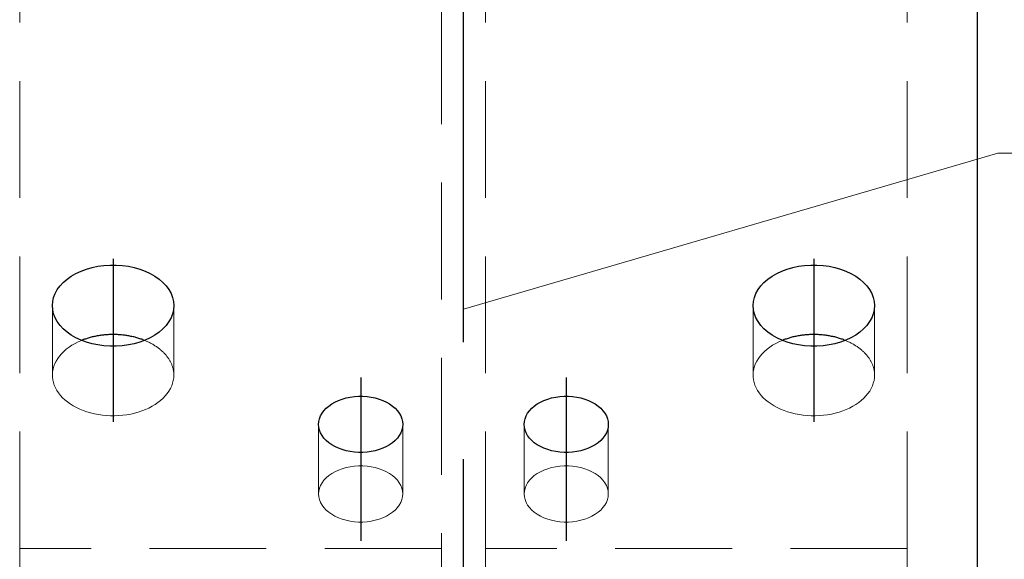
# Model space of a CAD drawing. Header units: millimetres. Extents: x 3515 to 4529, y 13642 to 14292.
# Tile 21 of 96: x 3866 to 3887, y 13948 to 13960. Entities that reach past the tile are written whole.
import ezdxf

# ---------------------------------------------------------------- set-up
doc = ezdxf.new("R2010")
doc.units = ezdxf.units.MM
doc.header["$LTSCALE"] = 10
doc.linetypes.add('HIDDEN', pattern=[0.375, 0.25, -0.125])
doc.linetypes.add('MITTE', pattern=[2, 1.25, -0.25, 0.25, -0.25])
doc.layers.get('Defpoints').update_dxf_attribs({"color": 1})
for name, color, linetype, lineweight in [('PS_DIM', 4, 'Continuous', 13), ('PS_Hidden', 2, 'HIDDEN', 9), ('PS_Pos', 1, 'Continuous', 15), ('PS_SOLID', 7, 'Continuous', 30)]:
    doc.layers.add(name, color=color, linetype=linetype, lineweight=lineweight)
doc.layers.add('PS_MID', color=5, linetype='MITTE')
doc.layers.add('PS_SHAPE', color=3, linetype='Continuous')
doc.styles.add('simplex', font='simplex.shx', dxfattribs={"width": 0.75})
doc.dimstyles.new('1_10_GŁ_DS1-LS10', dxfattribs={"dimtxt": 2, "dimasz": 2, "dimexe": 2, "dimexo": 5, "dimgap": 1, "dimtad": 1, "dimjust": 4, "dimdec": 0, "dimlfac": 10, "dimtxsty": 'simplex', "dimblk1": 'NONE', "dimsah": 1, "dimcen": 2, "dimclrd": 256, "dimclre": 256, "dimclrt": 3, "dimadec": 1, "dimazin": 0, "dimtfac": 1, "dimtdec": 0, "dimtmove": 2, "dimatfit": 3, "dimfxl": 1, "dimarcsym": 0})

# ---------------------------------------------------------------- blocks, each defined once
blk = doc.blocks.new('*D92')
at = {"layer": 'Defpoints', "color": 0, "transparency": 16777216}
for p in [(3869.316, 13988.67), (3905.155, 13988.67), (3885.06, 13714.81)]:
    blk.add_point(p, dxfattribs=at)
at = {"layer": 'PS_DIM', "lineweight": -2, "transparency": 16777216}
for p, q in [((3874.316, 13988.67), (3907.155, 13988.67)), ((3905.155, 13714.81), (3905.155, 13986.67)), ((3890.06, 13714.81), (3907.155, 13714.81))]:
    blk.add_line(p, q, dxfattribs=at)
at = {"layer": 'PS_DIM', "transparency": 16777216}
blk.add_solid([(3904.821, 13986.67), (3905.488, 13986.67), (3905.155, 13988.67)], dxfattribs=at)
at = {"layer": 'PS_DIM', "color": 3, "transparency": 16777216, "insert": (3901.492, 13990.69), "char_height": 2, "attachment_point": 5, "rotation": 0.0573, "style": 'simplex'}
blk.add_mtext('4420', dxfattribs=at)
blk = doc.blocks.new('_None')
blk = doc.blocks.new('*X330')
at = {"layer": 'PS_Hidden', "color": 2, "linetype": 'HIDDEN'}
for p, q in [((3866.06, 13948.71), (3866.06, 13986.538)), ((3875.09, 13986.538), (3875.09, 13948.71)), ((3876.03, 13948.71), (3876.03, 13986.538)), ((3885.06, 13948.71), (3885.06, 13986.538)), ((3866.76, 13952.419), (3866.76, 13953.906)), ((3869.36, 13952.419), (3869.36, 13953.906)), ((3881.76, 13952.419), (3881.76, 13953.906)), ((3884.36, 13952.419), (3884.36, 13953.906)), ((3867.388, 13953.162), (3867.314, 13953.13)), ((3868.751, 13953.155), (3868.733, 13953.162)), ((3868.733, 13953.162), (3868.733, 13953.162)), ((3882.388, 13953.162), (3882.314, 13953.13)), ((3883.751, 13953.155), (3883.733, 13953.162)), ((3883.733, 13953.162), (3883.733, 13953.162)), ((3867.058, 13952.972), (3867.005, 13952.926)), ((3867.116, 13953.016), (3867.058, 13952.972)), ((3867.178, 13953.057), (3867.116, 13953.016)), ((3867.245, 13953.095), (3867.178, 13953.057)), ((3867.314, 13953.13), (3867.245, 13953.095)), ((3868.77, 13953.147), (3868.751, 13953.155)), ((3868.787, 13953.139), (3868.77, 13953.147)), ((3868.805, 13953.131), (3868.787, 13953.139)), ((3868.823, 13953.122), (3868.805, 13953.131)), ((3868.84, 13953.114), (3868.823, 13953.122)), ((3868.857, 13953.105), (3868.84, 13953.114)), ((3868.874, 13953.096), (3868.857, 13953.105)), ((3868.891, 13953.087), (3868.874, 13953.096)), ((3868.907, 13953.078), (3868.891, 13953.087)), ((3868.923, 13953.068), (3868.907, 13953.078)), ((3868.939, 13953.059), (3868.923, 13953.068)), ((3868.955, 13953.049), (3868.939, 13953.059)), ((3868.971, 13953.039), (3868.955, 13953.049)), ((3868.986, 13953.029), (3868.971, 13953.039)), ((3869.001, 13953.018), (3868.986, 13953.029)), ((3869.016, 13953.008), (3869.001, 13953.018)), ((3869.03, 13952.997), (3869.016, 13953.008)), ((3869.044, 13952.986), (3869.03, 13952.997)), ((3869.058, 13952.975), (3869.044, 13952.986)), ((3869.072, 13952.964), (3869.058, 13952.975)), ((3869.085, 13952.953), (3869.072, 13952.964)), ((3869.098, 13952.942), (3869.085, 13952.953)), ((3882.058, 13952.972), (3882.005, 13952.926)), ((3882.116, 13953.016), (3882.058, 13952.972)), ((3882.178, 13953.057), (3882.116, 13953.016)), ((3882.245, 13953.095), (3882.178, 13953.057)), ((3882.314, 13953.13), (3882.245, 13953.095)), ((3883.77, 13953.147), (3883.751, 13953.155)), ((3883.787, 13953.139), (3883.77, 13953.147)), ((3883.805, 13953.131), (3883.787, 13953.139)), ((3883.823, 13953.122), (3883.805, 13953.131)), ((3883.84, 13953.114), (3883.823, 13953.122)), ((3883.857, 13953.105), (3883.84, 13953.114)), ((3883.874, 13953.096), (3883.857, 13953.105)), ((3883.891, 13953.087), (3883.874, 13953.096)), ((3883.907, 13953.078), (3883.891, 13953.087)), ((3883.923, 13953.068), (3883.907, 13953.078)), ((3883.939, 13953.059), (3883.923, 13953.068)), ((3883.955, 13953.049), (3883.939, 13953.059)), ((3883.971, 13953.039), (3883.955, 13953.049)), ((3883.986, 13953.029), (3883.971, 13953.039)), ((3884.001, 13953.018), (3883.986, 13953.029)), ((3884.016, 13953.008), (3884.001, 13953.018)), ((3884.03, 13952.997), (3884.016, 13953.008)), ((3884.044, 13952.986), (3884.03, 13952.997)), ((3884.058, 13952.975), (3884.044, 13952.986)), ((3884.072, 13952.964), (3884.058, 13952.975)), ((3884.085, 13952.953), (3884.072, 13952.964)), ((3884.098, 13952.942), (3884.085, 13952.953)), ((3866.874, 13952.774), (3866.841, 13952.72)), ((3866.913, 13952.827), (3866.874, 13952.774)), ((3866.956, 13952.877), (3866.913, 13952.827)), ((3867.005, 13952.926), (3866.956, 13952.877)), ((3869.111, 13952.93), (3869.098, 13952.942)), ((3869.124, 13952.918), (3869.111, 13952.93)), ((3869.136, 13952.907), (3869.124, 13952.918)), ((3869.148, 13952.895), (3869.136, 13952.907)), ((3869.16, 13952.882), (3869.148, 13952.895)), ((3869.171, 13952.87), (3869.16, 13952.882)), ((3869.182, 13952.858), (3869.171, 13952.87)), ((3869.193, 13952.845), (3869.182, 13952.858)), ((3869.203, 13952.833), (3869.193, 13952.845)), ((3869.213, 13952.82), (3869.203, 13952.833)), ((3869.223, 13952.807), (3869.213, 13952.82)), ((3869.232, 13952.794), (3869.223, 13952.807)), ((3869.242, 13952.781), (3869.232, 13952.794)), ((3869.25, 13952.768), (3869.242, 13952.781)), ((3869.259, 13952.755), (3869.25, 13952.768)), ((3869.267, 13952.742), (3869.259, 13952.755)), ((3869.275, 13952.728), (3869.267, 13952.742)), ((3881.874, 13952.774), (3881.841, 13952.72)), ((3881.913, 13952.827), (3881.874, 13952.774)), ((3881.956, 13952.877), (3881.913, 13952.827)), ((3882.005, 13952.926), (3881.956, 13952.877)), ((3884.111, 13952.93), (3884.098, 13952.942)), ((3884.124, 13952.918), (3884.111, 13952.93)), ((3884.136, 13952.907), (3884.124, 13952.918)), ((3884.148, 13952.895), (3884.136, 13952.907)), ((3884.16, 13952.882), (3884.148, 13952.895)), ((3884.171, 13952.87), (3884.16, 13952.882)), ((3884.182, 13952.858), (3884.171, 13952.87)), ((3884.193, 13952.845), (3884.182, 13952.858)), ((3884.203, 13952.833), (3884.193, 13952.845)), ((3884.213, 13952.82), (3884.203, 13952.833)), ((3884.223, 13952.807), (3884.213, 13952.82)), ((3884.232, 13952.794), (3884.223, 13952.807)), ((3884.242, 13952.781), (3884.232, 13952.794)), ((3884.25, 13952.768), (3884.242, 13952.781)), ((3884.259, 13952.755), (3884.25, 13952.768)), ((3884.267, 13952.742), (3884.259, 13952.755)), ((3884.275, 13952.728), (3884.267, 13952.742)), ((3866.775, 13952.551), (3866.765, 13952.493)), ((3866.792, 13952.608), (3866.775, 13952.551)), ((3866.814, 13952.665), (3866.792, 13952.608)), ((3866.841, 13952.72), (3866.814, 13952.665)), ((3869.282, 13952.715), (3869.275, 13952.728)), ((3869.29, 13952.701), (3869.282, 13952.715)), ((3869.296, 13952.688), (3869.29, 13952.701)), ((3869.303, 13952.674), (3869.296, 13952.688)), ((3869.309, 13952.66), (3869.303, 13952.674)), ((3869.315, 13952.646), (3869.309, 13952.66)), ((3869.32, 13952.632), (3869.315, 13952.646)), ((3869.326, 13952.618), (3869.32, 13952.632)), ((3869.33, 13952.604), (3869.326, 13952.618)), ((3869.335, 13952.59), (3869.33, 13952.604)), ((3869.339, 13952.576), (3869.335, 13952.59)), ((3869.343, 13952.562), (3869.339, 13952.576)), ((3869.346, 13952.548), (3869.343, 13952.562)), ((3869.349, 13952.533), (3869.346, 13952.548)), ((3869.352, 13952.519), (3869.349, 13952.533)), ((3881.775, 13952.551), (3881.765, 13952.493)), ((3881.792, 13952.608), (3881.775, 13952.551)), ((3881.814, 13952.665), (3881.792, 13952.608)), ((3881.841, 13952.72), (3881.814, 13952.665)), ((3884.282, 13952.715), (3884.275, 13952.728)), ((3884.29, 13952.701), (3884.282, 13952.715)), ((3884.296, 13952.688), (3884.29, 13952.701)), ((3884.303, 13952.674), (3884.296, 13952.688)), ((3884.309, 13952.66), (3884.303, 13952.674)), ((3884.315, 13952.646), (3884.309, 13952.66)), ((3884.32, 13952.632), (3884.315, 13952.646)), ((3884.326, 13952.618), (3884.32, 13952.632)), ((3884.33, 13952.604), (3884.326, 13952.618)), ((3884.335, 13952.59), (3884.33, 13952.604)), ((3884.339, 13952.576), (3884.335, 13952.59)), ((3884.343, 13952.562), (3884.339, 13952.576)), ((3884.346, 13952.548), (3884.343, 13952.562)), ((3884.349, 13952.533), (3884.346, 13952.548)), ((3884.352, 13952.519), (3884.349, 13952.533)), ((3866.765, 13952.493), (3866.761, 13952.434)), ((3866.761, 13952.434), (3866.762, 13952.376)), ((3866.762, 13952.376), (3866.769, 13952.318)), ((3869.349, 13952.302), (3869.357, 13952.36)), ((3869.354, 13952.505), (3869.352, 13952.519)), ((3869.356, 13952.49), (3869.354, 13952.505)), ((3869.357, 13952.476), (3869.356, 13952.49)), ((3869.359, 13952.462), (3869.357, 13952.476)), ((3869.357, 13952.36), (3869.36, 13952.419)), ((3869.36, 13952.447), (3869.359, 13952.462)), ((3869.36, 13952.433), (3869.36, 13952.447)), ((3869.36, 13952.419), (3869.36, 13952.433)), ((3869.36, 13952.419), (3869.36, 13952.419)), ((3881.765, 13952.493), (3881.761, 13952.434)), ((3881.761, 13952.434), (3881.762, 13952.376)), ((3881.762, 13952.376), (3881.769, 13952.318)), ((3884.349, 13952.302), (3884.357, 13952.36)), ((3884.354, 13952.505), (3884.352, 13952.519)), ((3884.356, 13952.49), (3884.354, 13952.505)), ((3884.357, 13952.476), (3884.356, 13952.49)), ((3884.359, 13952.462), (3884.357, 13952.476)), ((3884.357, 13952.36), (3884.36, 13952.419)), ((3884.36, 13952.447), (3884.359, 13952.462)), ((3884.36, 13952.433), (3884.36, 13952.447)), ((3884.36, 13952.419), (3884.36, 13952.433)), ((3884.36, 13952.419), (3884.36, 13952.419)), ((3866.769, 13952.318), (3866.782, 13952.26)), ((3866.782, 13952.26), (3866.801, 13952.203)), ((3866.801, 13952.203), (3866.825, 13952.147)), ((3866.825, 13952.147), (3866.855, 13952.092)), ((3869.256, 13952.077), (3869.288, 13952.132)), ((3869.288, 13952.132), (3869.314, 13952.188)), ((3869.314, 13952.188), (3869.334, 13952.244)), ((3869.334, 13952.244), (3869.349, 13952.302)), ((3881.769, 13952.318), (3881.782, 13952.26)), ((3881.782, 13952.26), (3881.801, 13952.203)), ((3881.801, 13952.203), (3881.825, 13952.147)), ((3881.825, 13952.147), (3881.855, 13952.092)), ((3884.256, 13952.077), (3884.288, 13952.132)), ((3884.288, 13952.132), (3884.314, 13952.188)), ((3884.314, 13952.188), (3884.334, 13952.244)), ((3884.334, 13952.244), (3884.349, 13952.302)), ((3866.855, 13952.092), (3866.891, 13952.039)), ((3866.891, 13952.039), (3866.932, 13951.987)), ((3866.932, 13951.987), (3866.978, 13951.937)), ((3866.978, 13951.937), (3867.029, 13951.89)), ((3869.077, 13951.877), (3869.13, 13951.924)), ((3869.13, 13951.924), (3869.177, 13951.973)), ((3869.177, 13951.973), (3869.219, 13952.024)), ((3869.219, 13952.024), (3869.256, 13952.077)), ((3881.855, 13952.092), (3881.891, 13952.039)), ((3881.891, 13952.039), (3881.932, 13951.987)), ((3881.932, 13951.987), (3881.978, 13951.937)), ((3881.978, 13951.937), (3882.029, 13951.89)), ((3884.077, 13951.877), (3884.13, 13951.924)), ((3884.13, 13951.924), (3884.177, 13951.973)), ((3884.177, 13951.973), (3884.219, 13952.024)), ((3884.219, 13952.024), (3884.256, 13952.077)), ((3867.029, 13951.89), (3867.084, 13951.845)), ((3867.084, 13951.845), (3867.144, 13951.802)), ((3867.144, 13951.802), (3867.208, 13951.762)), ((3867.208, 13951.762), (3867.276, 13951.726)), ((3867.276, 13951.726), (3867.347, 13951.692)), ((3867.347, 13951.692), (3867.422, 13951.661)), ((3868.753, 13951.683), (3868.826, 13951.716)), ((3868.826, 13951.716), (3868.895, 13951.752)), ((3868.895, 13951.752), (3868.96, 13951.791)), ((3868.96, 13951.791), (3869.021, 13951.833)), ((3869.021, 13951.833), (3869.077, 13951.877)), ((3882.029, 13951.89), (3882.084, 13951.845)), ((3882.084, 13951.845), (3882.144, 13951.802)), ((3882.144, 13951.802), (3882.208, 13951.762)), ((3882.208, 13951.762), (3882.276, 13951.726)), ((3882.276, 13951.726), (3882.347, 13951.692)), ((3882.347, 13951.692), (3882.422, 13951.661)), ((3883.753, 13951.683), (3883.826, 13951.716)), ((3883.826, 13951.716), (3883.895, 13951.752)), ((3883.895, 13951.752), (3883.96, 13951.791)), ((3883.96, 13951.791), (3884.021, 13951.833)), ((3884.021, 13951.833), (3884.077, 13951.877)), ((3867.422, 13951.661), (3867.499, 13951.635)), ((3867.499, 13951.635), (3867.579, 13951.611)), ((3867.579, 13951.611), (3867.662, 13951.591)), ((3867.662, 13951.591), (3867.746, 13951.575)), ((3867.746, 13951.575), (3867.831, 13951.563)), ((3867.831, 13951.563), (3867.918, 13951.555)), ((3867.918, 13951.555), (3868.005, 13951.55)), ((3868.005, 13951.55), (3868.092, 13951.55)), ((3868.092, 13951.55), (3868.179, 13951.553)), ((3868.179, 13951.553), (3868.266, 13951.56)), ((3868.266, 13951.56), (3868.352, 13951.572)), ((3868.352, 13951.572), (3868.436, 13951.587)), ((3868.436, 13951.587), (3868.519, 13951.605)), ((3868.519, 13951.605), (3868.6, 13951.628)), ((3868.6, 13951.628), (3868.678, 13951.654)), ((3868.678, 13951.654), (3868.753, 13951.683)), ((3882.422, 13951.661), (3882.499, 13951.635)), ((3882.499, 13951.635), (3882.579, 13951.611)), ((3882.579, 13951.611), (3882.662, 13951.591)), ((3882.662, 13951.591), (3882.746, 13951.575)), ((3882.746, 13951.575), (3882.831, 13951.563)), ((3882.831, 13951.563), (3882.918, 13951.555)), ((3882.918, 13951.555), (3883.005, 13951.55)), ((3883.005, 13951.55), (3883.092, 13951.55)), ((3883.092, 13951.55), (3883.179, 13951.553)), ((3883.179, 13951.553), (3883.266, 13951.56)), ((3883.266, 13951.56), (3883.352, 13951.572)), ((3883.352, 13951.572), (3883.436, 13951.587)), ((3883.436, 13951.587), (3883.519, 13951.605)), ((3883.519, 13951.605), (3883.6, 13951.628)), ((3883.6, 13951.628), (3883.678, 13951.654)), ((3883.678, 13951.654), (3883.753, 13951.683)), ((3872.46, 13949.878), (3872.46, 13951.365)), ((3874.26, 13949.878), (3874.26, 13951.365)), ((3876.86, 13949.878), (3876.86, 13951.365)), ((3878.66, 13949.878), (3878.66, 13951.365)), ((3873.048, 13950.442), (3872.964, 13950.418)), ((3873.135, 13950.461), (3873.048, 13950.442)), ((3873.224, 13950.473), (3873.135, 13950.461)), ((3873.315, 13950.479), (3873.224, 13950.473)), ((3873.406, 13950.479), (3873.315, 13950.479)), ((3873.497, 13950.473), (3873.406, 13950.479)), ((3873.586, 13950.461), (3873.497, 13950.473)), ((3873.673, 13950.442), (3873.586, 13950.461)), ((3873.757, 13950.418), (3873.673, 13950.442)), ((3877.448, 13950.442), (3877.364, 13950.418)), ((3877.535, 13950.461), (3877.448, 13950.442)), ((3877.624, 13950.473), (3877.535, 13950.461)), ((3877.715, 13950.479), (3877.624, 13950.473)), ((3877.806, 13950.479), (3877.715, 13950.479)), ((3877.897, 13950.473), (3877.806, 13950.479)), ((3877.986, 13950.461), (3877.897, 13950.473)), ((3878.073, 13950.442), (3877.986, 13950.461)), ((3878.157, 13950.418), (3878.073, 13950.442)), ((3872.622, 13950.222), (3872.573, 13950.17)), ((3872.677, 13950.27), (3872.622, 13950.222)), ((3872.74, 13950.314), (3872.677, 13950.27)), ((3872.809, 13950.354), (3872.74, 13950.314)), ((3872.884, 13950.389), (3872.809, 13950.354)), ((3872.964, 13950.418), (3872.884, 13950.389)), ((3873.836, 13950.389), (3873.757, 13950.418)), ((3873.911, 13950.354), (3873.836, 13950.389)), ((3873.98, 13950.314), (3873.911, 13950.354)), ((3874.043, 13950.27), (3873.98, 13950.314)), ((3874.099, 13950.222), (3874.043, 13950.27)), ((3874.147, 13950.17), (3874.099, 13950.222)), ((3877.022, 13950.222), (3876.973, 13950.17)), ((3877.077, 13950.27), (3877.022, 13950.222)), ((3877.14, 13950.314), (3877.077, 13950.27)), ((3877.209, 13950.354), (3877.14, 13950.314)), ((3877.284, 13950.389), (3877.209, 13950.354)), ((3877.364, 13950.418), (3877.284, 13950.389)), ((3878.236, 13950.389), (3878.157, 13950.418)), ((3878.311, 13950.354), (3878.236, 13950.389)), ((3878.38, 13950.314), (3878.311, 13950.354)), ((3878.443, 13950.27), (3878.38, 13950.314)), ((3878.499, 13950.222), (3878.443, 13950.27)), ((3878.547, 13950.17), (3878.499, 13950.222)), ((3872.502, 13950.058), (3872.479, 13949.999)), ((3872.533, 13950.115), (3872.502, 13950.058)), ((3872.573, 13950.17), (3872.533, 13950.115)), ((3874.187, 13950.115), (3874.147, 13950.17)), ((3874.219, 13950.058), (3874.187, 13950.115)), ((3874.242, 13949.999), (3874.219, 13950.058)), ((3876.902, 13950.058), (3876.879, 13949.999)), ((3876.933, 13950.115), (3876.902, 13950.058)), ((3876.973, 13950.17), (3876.933, 13950.115)), ((3878.587, 13950.115), (3878.547, 13950.17)), ((3878.619, 13950.058), (3878.587, 13950.115)), ((3878.642, 13949.999), (3878.619, 13950.058)), ((3872.465, 13949.939), (3872.46, 13949.878)), ((3872.46, 13949.878), (3872.465, 13949.817)), ((3872.479, 13949.999), (3872.465, 13949.939)), ((3872.465, 13949.817), (3872.479, 13949.757)), ((3874.256, 13949.939), (3874.242, 13949.999)), ((3874.242, 13949.757), (3874.256, 13949.817)), ((3874.26, 13949.878), (3874.256, 13949.939)), ((3874.256, 13949.817), (3874.26, 13949.878)), ((3876.865, 13949.939), (3876.86, 13949.878)), ((3876.86, 13949.878), (3876.865, 13949.817)), ((3876.879, 13949.999), (3876.865, 13949.939)), ((3876.865, 13949.817), (3876.879, 13949.757)), ((3878.656, 13949.939), (3878.642, 13949.999)), ((3878.642, 13949.757), (3878.656, 13949.817)), ((3878.66, 13949.878), (3878.656, 13949.939)), ((3878.656, 13949.817), (3878.66, 13949.878)), ((3872.479, 13949.757), (3872.502, 13949.698)), ((3872.502, 13949.698), (3872.533, 13949.641)), ((3872.533, 13949.641), (3872.573, 13949.586)), ((3872.573, 13949.586), (3872.622, 13949.534)), ((3874.099, 13949.534), (3874.147, 13949.586)), ((3874.147, 13949.586), (3874.187, 13949.641)), ((3874.187, 13949.641), (3874.219, 13949.698)), ((3874.219, 13949.698), (3874.242, 13949.757)), ((3876.879, 13949.757), (3876.902, 13949.698)), ((3876.902, 13949.698), (3876.933, 13949.641)), ((3876.933, 13949.641), (3876.973, 13949.586)), ((3876.973, 13949.586), (3877.022, 13949.534)), ((3878.499, 13949.534), (3878.547, 13949.586)), ((3878.547, 13949.586), (3878.587, 13949.641)), ((3878.587, 13949.641), (3878.619, 13949.698)), ((3878.619, 13949.698), (3878.642, 13949.757)), ((3872.622, 13949.534), (3872.677, 13949.486)), ((3872.677, 13949.486), (3872.74, 13949.442)), ((3872.74, 13949.442), (3872.809, 13949.402)), ((3872.809, 13949.402), (3872.884, 13949.367)), ((3872.884, 13949.367), (3872.964, 13949.338)), ((3873.757, 13949.338), (3873.836, 13949.367)), ((3873.836, 13949.367), (3873.911, 13949.402)), ((3873.911, 13949.402), (3873.98, 13949.442)), ((3873.98, 13949.442), (3874.043, 13949.486)), ((3874.043, 13949.486), (3874.099, 13949.534)), ((3877.022, 13949.534), (3877.077, 13949.486)), ((3877.077, 13949.486), (3877.14, 13949.442)), ((3877.14, 13949.442), (3877.209, 13949.402)), ((3877.209, 13949.402), (3877.284, 13949.367)), ((3877.284, 13949.367), (3877.364, 13949.338)), ((3878.157, 13949.338), (3878.236, 13949.367)), ((3878.236, 13949.367), (3878.311, 13949.402)), ((3878.311, 13949.402), (3878.38, 13949.442)), ((3878.38, 13949.442), (3878.443, 13949.486)), ((3878.443, 13949.486), (3878.499, 13949.534)), ((3872.964, 13949.338), (3873.048, 13949.314)), ((3873.048, 13949.314), (3873.135, 13949.296)), ((3873.135, 13949.296), (3873.224, 13949.283)), ((3873.224, 13949.283), (3873.315, 13949.277)), ((3873.315, 13949.277), (3873.406, 13949.277)), ((3873.406, 13949.277), (3873.497, 13949.283)), ((3873.497, 13949.283), (3873.586, 13949.296)), ((3873.586, 13949.296), (3873.673, 13949.314)), ((3873.673, 13949.314), (3873.757, 13949.338)), ((3877.364, 13949.338), (3877.448, 13949.314)), ((3877.448, 13949.314), (3877.535, 13949.296)), ((3877.535, 13949.296), (3877.624, 13949.283)), ((3877.624, 13949.283), (3877.715, 13949.277)), ((3877.715, 13949.277), (3877.806, 13949.277)), ((3877.806, 13949.277), (3877.897, 13949.283)), ((3877.897, 13949.283), (3877.986, 13949.296)), ((3877.986, 13949.296), (3878.073, 13949.314)), ((3878.073, 13949.314), (3878.157, 13949.338)), ((3875.09, 13948.71), (3866.06, 13948.71)), ((3866.06, 13948.71), (3866.06, 13947.398)), ((3875.09, 13793.124), (3875.09, 13948.71)), ((3876.03, 13793.124), (3876.03, 13948.71)), ((3885.06, 13948.71), (3876.03, 13948.71)), ((3885.06, 13947.398), (3885.06, 13948.71))]:
    blk.add_line(p, q, dxfattribs=at)
at = {"layer": 'PS_MID', "color": 5, "linetype": 'MITTE'}
for p, q in [((3875.56, 13793.124), (3875.56, 13992.851)), ((3868.06, 13954.906), (3868.06, 13951.419)), ((3883.06, 13954.906), (3883.06, 13951.419)), ((3873.36, 13952.365), (3873.36, 13948.878)), ((3877.76, 13952.365), (3877.76, 13948.878))]:
    blk.add_line(p, q, dxfattribs=at)
at = {"layer": 'PS_SOLID', "color": 7, "linetype": 'Continuous'}
for p, q in [((3886.56, 13988.67), (3886.56, 13920.479)), ((3867.265, 13954.593), (3867.373, 13954.643)), ((3867.373, 13954.643), (3867.488, 13954.686)), ((3867.488, 13954.686), (3867.609, 13954.721)), ((3867.609, 13954.721), (3867.734, 13954.747)), ((3867.734, 13954.747), (3867.863, 13954.765)), ((3867.863, 13954.765), (3867.994, 13954.774)), ((3867.994, 13954.774), (3868.126, 13954.774)), ((3868.126, 13954.774), (3868.257, 13954.765)), ((3868.257, 13954.765), (3868.386, 13954.747)), ((3868.386, 13954.747), (3868.512, 13954.721)), ((3868.512, 13954.721), (3868.633, 13954.686)), ((3868.633, 13954.686), (3868.748, 13954.643)), ((3868.748, 13954.643), (3868.856, 13954.593)), ((3882.265, 13954.593), (3882.373, 13954.643)), ((3882.373, 13954.643), (3882.488, 13954.686)), ((3882.488, 13954.686), (3882.609, 13954.721)), ((3882.609, 13954.721), (3882.734, 13954.747)), ((3882.734, 13954.747), (3882.863, 13954.765)), ((3882.863, 13954.765), (3882.994, 13954.774)), ((3882.994, 13954.774), (3883.126, 13954.774)), ((3883.126, 13954.774), (3883.257, 13954.765)), ((3883.257, 13954.765), (3883.386, 13954.747)), ((3883.386, 13954.747), (3883.512, 13954.721)), ((3883.512, 13954.721), (3883.633, 13954.686)), ((3883.633, 13954.686), (3883.748, 13954.643)), ((3883.748, 13954.643), (3883.856, 13954.593)), ((3866.993, 13954.402), (3867.074, 13954.472)), ((3867.074, 13954.472), (3867.165, 13954.536)), ((3867.165, 13954.536), (3867.265, 13954.593)), ((3868.856, 13954.593), (3868.956, 13954.536)), ((3868.956, 13954.536), (3869.047, 13954.472)), ((3869.047, 13954.472), (3869.127, 13954.402)), ((3881.993, 13954.402), (3882.074, 13954.472)), ((3882.074, 13954.472), (3882.165, 13954.536)), ((3882.165, 13954.536), (3882.265, 13954.593)), ((3883.856, 13954.593), (3883.956, 13954.536)), ((3883.956, 13954.536), (3884.047, 13954.472)), ((3884.047, 13954.472), (3884.127, 13954.402)), ((3866.82, 13954.166), (3866.866, 13954.249)), ((3866.866, 13954.249), (3866.924, 13954.328)), ((3866.924, 13954.328), (3866.993, 13954.402)), ((3869.127, 13954.402), (3869.197, 13954.328)), ((3869.197, 13954.328), (3869.255, 13954.249)), ((3869.255, 13954.249), (3869.301, 13954.166)), ((3881.82, 13954.166), (3881.866, 13954.249)), ((3881.866, 13954.249), (3881.924, 13954.328)), ((3881.924, 13954.328), (3881.993, 13954.402)), ((3884.127, 13954.402), (3884.197, 13954.328)), ((3884.197, 13954.328), (3884.255, 13954.249)), ((3884.255, 13954.249), (3884.301, 13954.166)), ((3866.767, 13953.994), (3866.787, 13954.081)), ((3866.787, 13954.081), (3866.82, 13954.166)), ((3869.301, 13954.166), (3869.334, 13954.081)), ((3869.334, 13954.081), (3869.354, 13953.994)), ((3881.767, 13953.994), (3881.787, 13954.081)), ((3881.787, 13954.081), (3881.82, 13954.166)), ((3884.301, 13954.166), (3884.334, 13954.081)), ((3884.334, 13954.081), (3884.354, 13953.994)), ((3866.76, 13953.906), (3866.767, 13953.994)), ((3866.767, 13953.818), (3866.76, 13953.906)), ((3866.787, 13953.731), (3866.767, 13953.818)), ((3869.354, 13953.818), (3869.334, 13953.731)), ((3869.354, 13953.994), (3869.36, 13953.906)), ((3869.36, 13953.906), (3869.354, 13953.818)), ((3881.76, 13953.906), (3881.767, 13953.994)), ((3881.767, 13953.818), (3881.76, 13953.906)), ((3881.787, 13953.731), (3881.767, 13953.818)), ((3884.354, 13953.818), (3884.334, 13953.731)), ((3884.354, 13953.994), (3884.36, 13953.906)), ((3884.36, 13953.906), (3884.354, 13953.818)), ((3866.82, 13953.646), (3866.787, 13953.731)), ((3866.866, 13953.563), (3866.82, 13953.646)), ((3869.301, 13953.646), (3869.255, 13953.563)), ((3869.334, 13953.731), (3869.301, 13953.646)), ((3881.82, 13953.646), (3881.787, 13953.731)), ((3881.866, 13953.563), (3881.82, 13953.646)), ((3884.301, 13953.646), (3884.255, 13953.563)), ((3884.334, 13953.731), (3884.301, 13953.646)), ((3866.924, 13953.484), (3866.866, 13953.563)), ((3866.993, 13953.409), (3866.924, 13953.484)), ((3867.074, 13953.34), (3866.993, 13953.409)), ((3869.127, 13953.409), (3869.047, 13953.34)), ((3869.197, 13953.484), (3869.127, 13953.409)), ((3869.255, 13953.563), (3869.197, 13953.484)), ((3881.924, 13953.484), (3881.866, 13953.563)), ((3881.993, 13953.409), (3881.924, 13953.484)), ((3882.074, 13953.34), (3881.993, 13953.409)), ((3884.127, 13953.409), (3884.047, 13953.34)), ((3884.197, 13953.484), (3884.127, 13953.409)), ((3884.255, 13953.563), (3884.197, 13953.484)), ((3867.165, 13953.276), (3867.074, 13953.34)), ((3867.265, 13953.219), (3867.165, 13953.276)), ((3867.373, 13953.168), (3867.265, 13953.219)), ((3867.488, 13953.126), (3867.373, 13953.168)), ((3867.407, 13953.17), (3867.388, 13953.162)), ((3867.427, 13953.178), (3867.407, 13953.17)), ((3867.447, 13953.185), (3867.427, 13953.178)), ((3867.467, 13953.192), (3867.447, 13953.185)), ((3867.488, 13953.199), (3867.467, 13953.192)), ((3867.508, 13953.205), (3867.488, 13953.199)), ((3867.529, 13953.212), (3867.508, 13953.205)), ((3867.55, 13953.218), (3867.529, 13953.212)), ((3867.571, 13953.224), (3867.55, 13953.218)), ((3867.592, 13953.229), (3867.571, 13953.224)), ((3867.613, 13953.235), (3867.592, 13953.229)), ((3867.635, 13953.24), (3867.613, 13953.235)), ((3867.657, 13953.245), (3867.635, 13953.24)), ((3867.678, 13953.249), (3867.657, 13953.245)), ((3867.7, 13953.254), (3867.678, 13953.249)), ((3867.722, 13953.258), (3867.7, 13953.254)), ((3867.744, 13953.262), (3867.722, 13953.258)), ((3867.766, 13953.265), (3867.744, 13953.262)), ((3867.789, 13953.268), (3867.766, 13953.265)), ((3867.811, 13953.271), (3867.789, 13953.268)), ((3867.833, 13953.274), (3867.811, 13953.271)), ((3867.856, 13953.277), (3867.833, 13953.274)), ((3867.878, 13953.279), (3867.856, 13953.277)), ((3867.901, 13953.281), (3867.878, 13953.279)), ((3867.924, 13953.283), (3867.901, 13953.281)), ((3867.946, 13953.284), (3867.924, 13953.283)), ((3867.969, 13953.285), (3867.946, 13953.284)), ((3867.992, 13953.286), (3867.969, 13953.285)), ((3868.015, 13953.287), (3867.992, 13953.286)), ((3868.038, 13953.287), (3868.015, 13953.287)), ((3868.06, 13953.288), (3868.038, 13953.287)), ((3868.083, 13953.287), (3868.06, 13953.288)), ((3868.106, 13953.287), (3868.083, 13953.287)), ((3868.129, 13953.286), (3868.106, 13953.287)), ((3868.151, 13953.285), (3868.129, 13953.286)), ((3868.174, 13953.284), (3868.151, 13953.285)), ((3868.197, 13953.283), (3868.174, 13953.284)), ((3868.22, 13953.281), (3868.197, 13953.283)), ((3868.242, 13953.279), (3868.22, 13953.281)), ((3868.265, 13953.277), (3868.242, 13953.279)), ((3868.287, 13953.274), (3868.265, 13953.277)), ((3868.31, 13953.271), (3868.287, 13953.274)), ((3868.332, 13953.268), (3868.31, 13953.271)), ((3868.354, 13953.265), (3868.332, 13953.268)), ((3868.376, 13953.262), (3868.354, 13953.265)), ((3868.399, 13953.258), (3868.376, 13953.262)), ((3868.42, 13953.254), (3868.399, 13953.258)), ((3868.442, 13953.249), (3868.42, 13953.254)), ((3868.464, 13953.245), (3868.442, 13953.249)), ((3868.486, 13953.24), (3868.464, 13953.245)), ((3868.507, 13953.235), (3868.486, 13953.24)), ((3868.529, 13953.229), (3868.507, 13953.235)), ((3868.55, 13953.224), (3868.529, 13953.229)), ((3868.571, 13953.218), (3868.55, 13953.224)), ((3868.592, 13953.212), (3868.571, 13953.218)), ((3868.612, 13953.205), (3868.592, 13953.212)), ((3868.633, 13953.199), (3868.612, 13953.205)), ((3868.653, 13953.192), (3868.633, 13953.199)), ((3868.748, 13953.168), (3868.633, 13953.126)), ((3868.674, 13953.185), (3868.653, 13953.192)), ((3868.694, 13953.178), (3868.674, 13953.185)), ((3868.713, 13953.17), (3868.694, 13953.178)), ((3868.733, 13953.162), (3868.713, 13953.17)), ((3868.856, 13953.219), (3868.748, 13953.168)), ((3868.956, 13953.276), (3868.856, 13953.219)), ((3869.047, 13953.34), (3868.956, 13953.276)), ((3882.165, 13953.276), (3882.074, 13953.34)), ((3882.265, 13953.219), (3882.165, 13953.276)), ((3882.373, 13953.168), (3882.265, 13953.219)), ((3882.488, 13953.126), (3882.373, 13953.168)), ((3882.407, 13953.17), (3882.388, 13953.162)), ((3882.427, 13953.178), (3882.407, 13953.17)), ((3882.447, 13953.185), (3882.427, 13953.178)), ((3882.467, 13953.192), (3882.447, 13953.185)), ((3882.488, 13953.199), (3882.467, 13953.192)), ((3882.508, 13953.205), (3882.488, 13953.199)), ((3882.529, 13953.212), (3882.508, 13953.205)), ((3882.55, 13953.218), (3882.529, 13953.212)), ((3882.571, 13953.224), (3882.55, 13953.218)), ((3882.592, 13953.229), (3882.571, 13953.224)), ((3882.613, 13953.235), (3882.592, 13953.229)), ((3882.635, 13953.24), (3882.613, 13953.235)), ((3882.657, 13953.245), (3882.635, 13953.24)), ((3882.678, 13953.249), (3882.657, 13953.245)), ((3882.7, 13953.254), (3882.678, 13953.249)), ((3882.722, 13953.258), (3882.7, 13953.254)), ((3882.744, 13953.262), (3882.722, 13953.258)), ((3882.766, 13953.265), (3882.744, 13953.262)), ((3882.789, 13953.268), (3882.766, 13953.265)), ((3882.811, 13953.271), (3882.789, 13953.268)), ((3882.833, 13953.274), (3882.811, 13953.271)), ((3882.856, 13953.277), (3882.833, 13953.274)), ((3882.878, 13953.279), (3882.856, 13953.277)), ((3882.901, 13953.281), (3882.878, 13953.279)), ((3882.924, 13953.283), (3882.901, 13953.281)), ((3882.946, 13953.284), (3882.924, 13953.283)), ((3882.969, 13953.285), (3882.946, 13953.284)), ((3882.992, 13953.286), (3882.969, 13953.285)), ((3883.015, 13953.287), (3882.992, 13953.286)), ((3883.038, 13953.287), (3883.015, 13953.287)), ((3883.06, 13953.288), (3883.038, 13953.287)), ((3883.083, 13953.287), (3883.06, 13953.288)), ((3883.106, 13953.287), (3883.083, 13953.287)), ((3883.129, 13953.286), (3883.106, 13953.287)), ((3883.151, 13953.285), (3883.129, 13953.286)), ((3883.174, 13953.284), (3883.151, 13953.285)), ((3883.197, 13953.283), (3883.174, 13953.284)), ((3883.22, 13953.281), (3883.197, 13953.283)), ((3883.242, 13953.279), (3883.22, 13953.281)), ((3883.265, 13953.277), (3883.242, 13953.279)), ((3883.287, 13953.274), (3883.265, 13953.277)), ((3883.31, 13953.271), (3883.287, 13953.274)), ((3883.332, 13953.268), (3883.31, 13953.271)), ((3883.354, 13953.265), (3883.332, 13953.268)), ((3883.376, 13953.262), (3883.354, 13953.265)), ((3883.399, 13953.258), (3883.376, 13953.262)), ((3883.42, 13953.254), (3883.399, 13953.258)), ((3883.442, 13953.249), (3883.42, 13953.254)), ((3883.464, 13953.245), (3883.442, 13953.249)), ((3883.486, 13953.24), (3883.464, 13953.245)), ((3883.507, 13953.235), (3883.486, 13953.24)), ((3883.529, 13953.229), (3883.507, 13953.235)), ((3883.55, 13953.224), (3883.529, 13953.229)), ((3883.571, 13953.218), (3883.55, 13953.224)), ((3883.592, 13953.212), (3883.571, 13953.218)), ((3883.612, 13953.205), (3883.592, 13953.212)), ((3883.633, 13953.199), (3883.612, 13953.205)), ((3883.653, 13953.192), (3883.633, 13953.199)), ((3883.748, 13953.168), (3883.633, 13953.126)), ((3883.674, 13953.185), (3883.653, 13953.192)), ((3883.694, 13953.178), (3883.674, 13953.185)), ((3883.713, 13953.17), (3883.694, 13953.178)), ((3883.733, 13953.162), (3883.713, 13953.17)), ((3883.856, 13953.219), (3883.748, 13953.168)), ((3883.956, 13953.276), (3883.856, 13953.219)), ((3884.047, 13953.34), (3883.956, 13953.276)), ((3867.609, 13953.091), (3867.488, 13953.126)), ((3867.734, 13953.065), (3867.609, 13953.091)), ((3867.863, 13953.047), (3867.734, 13953.065)), ((3867.994, 13953.038), (3867.863, 13953.047)), ((3868.126, 13953.038), (3867.994, 13953.038)), ((3868.257, 13953.047), (3868.126, 13953.038)), ((3868.386, 13953.065), (3868.257, 13953.047)), ((3868.512, 13953.091), (3868.386, 13953.065)), ((3868.633, 13953.126), (3868.512, 13953.091)), ((3882.609, 13953.091), (3882.488, 13953.126)), ((3882.734, 13953.065), (3882.609, 13953.091)), ((3882.863, 13953.047), (3882.734, 13953.065)), ((3882.994, 13953.038), (3882.863, 13953.047)), ((3883.126, 13953.038), (3882.994, 13953.038)), ((3883.257, 13953.047), (3883.126, 13953.038)), ((3883.386, 13953.065), (3883.257, 13953.047)), ((3883.512, 13953.091), (3883.386, 13953.065)), ((3883.633, 13953.126), (3883.512, 13953.091)), ((3872.884, 13951.876), (3872.964, 13951.906)), ((3872.964, 13951.906), (3873.048, 13951.93)), ((3873.048, 13951.93), (3873.135, 13951.948)), ((3873.135, 13951.948), (3873.224, 13951.96)), ((3873.224, 13951.96), (3873.315, 13951.966)), ((3873.315, 13951.966), (3873.406, 13951.966)), ((3873.406, 13951.966), (3873.497, 13951.96)), ((3873.497, 13951.96), (3873.586, 13951.948)), ((3873.586, 13951.948), (3873.673, 13951.93)), ((3873.673, 13951.93), (3873.757, 13951.906)), ((3873.757, 13951.906), (3873.836, 13951.876)), ((3877.284, 13951.876), (3877.364, 13951.906)), ((3877.364, 13951.906), (3877.448, 13951.93)), ((3877.448, 13951.93), (3877.535, 13951.948)), ((3877.535, 13951.948), (3877.624, 13951.96)), ((3877.624, 13951.96), (3877.715, 13951.966)), ((3877.715, 13951.966), (3877.806, 13951.966)), ((3877.806, 13951.966), (3877.897, 13951.96)), ((3877.897, 13951.96), (3877.986, 13951.948)), ((3877.986, 13951.948), (3878.073, 13951.93)), ((3878.073, 13951.93), (3878.157, 13951.906)), ((3878.157, 13951.906), (3878.236, 13951.876)), ((3872.573, 13951.657), (3872.622, 13951.709)), ((3872.622, 13951.709), (3872.677, 13951.757)), ((3872.677, 13951.757), (3872.74, 13951.802)), ((3872.74, 13951.802), (3872.809, 13951.841)), ((3872.809, 13951.841), (3872.884, 13951.876)), ((3873.836, 13951.876), (3873.911, 13951.841)), ((3873.911, 13951.841), (3873.98, 13951.802)), ((3873.98, 13951.802), (3874.043, 13951.757)), ((3874.043, 13951.757), (3874.099, 13951.709)), ((3874.099, 13951.709), (3874.147, 13951.657)), ((3876.973, 13951.657), (3877.022, 13951.709)), ((3877.022, 13951.709), (3877.077, 13951.757)), ((3877.077, 13951.757), (3877.14, 13951.802)), ((3877.14, 13951.802), (3877.209, 13951.841)), ((3877.209, 13951.841), (3877.284, 13951.876)), ((3878.236, 13951.876), (3878.311, 13951.841)), ((3878.311, 13951.841), (3878.38, 13951.802)), ((3878.38, 13951.802), (3878.443, 13951.757)), ((3878.443, 13951.757), (3878.499, 13951.709)), ((3878.499, 13951.709), (3878.547, 13951.657)), ((3872.465, 13951.426), (3872.479, 13951.487)), ((3872.479, 13951.487), (3872.502, 13951.546)), ((3872.502, 13951.546), (3872.533, 13951.603)), ((3872.533, 13951.603), (3872.573, 13951.657)), ((3874.147, 13951.657), (3874.187, 13951.603)), ((3874.187, 13951.603), (3874.219, 13951.546)), ((3874.219, 13951.546), (3874.242, 13951.487)), ((3874.242, 13951.487), (3874.256, 13951.426)), ((3876.865, 13951.426), (3876.879, 13951.487)), ((3876.879, 13951.487), (3876.902, 13951.546)), ((3876.902, 13951.546), (3876.933, 13951.603)), ((3876.933, 13951.603), (3876.973, 13951.657)), ((3878.547, 13951.657), (3878.587, 13951.603)), ((3878.587, 13951.603), (3878.619, 13951.546)), ((3878.619, 13951.546), (3878.642, 13951.487)), ((3878.642, 13951.487), (3878.656, 13951.426)), ((3872.46, 13951.365), (3872.465, 13951.426)), ((3872.465, 13951.305), (3872.46, 13951.365)), ((3872.479, 13951.244), (3872.465, 13951.305)), ((3874.256, 13951.305), (3874.242, 13951.244)), ((3874.256, 13951.426), (3874.26, 13951.365)), ((3874.26, 13951.365), (3874.256, 13951.305)), ((3876.86, 13951.365), (3876.865, 13951.426)), ((3876.865, 13951.305), (3876.86, 13951.365)), ((3876.879, 13951.244), (3876.865, 13951.305)), ((3878.656, 13951.305), (3878.642, 13951.244)), ((3878.656, 13951.426), (3878.66, 13951.365)), ((3878.66, 13951.365), (3878.656, 13951.305)), ((3872.502, 13951.185), (3872.479, 13951.244)), ((3872.533, 13951.128), (3872.502, 13951.185)), ((3872.573, 13951.073), (3872.533, 13951.128)), ((3872.622, 13951.022), (3872.573, 13951.073)), ((3874.147, 13951.073), (3874.099, 13951.022)), ((3874.187, 13951.128), (3874.147, 13951.073)), ((3874.219, 13951.185), (3874.187, 13951.128)), ((3874.242, 13951.244), (3874.219, 13951.185)), ((3876.902, 13951.185), (3876.879, 13951.244)), ((3876.933, 13951.128), (3876.902, 13951.185)), ((3876.973, 13951.073), (3876.933, 13951.128)), ((3877.022, 13951.022), (3876.973, 13951.073)), ((3878.547, 13951.073), (3878.499, 13951.022)), ((3878.587, 13951.128), (3878.547, 13951.073)), ((3878.619, 13951.185), (3878.587, 13951.128)), ((3878.642, 13951.244), (3878.619, 13951.185)), ((3872.677, 13950.974), (3872.622, 13951.022)), ((3872.74, 13950.929), (3872.677, 13950.974)), ((3872.809, 13950.89), (3872.74, 13950.929)), ((3872.884, 13950.855), (3872.809, 13950.89)), ((3872.964, 13950.825), (3872.884, 13950.855)), ((3873.836, 13950.855), (3873.757, 13950.825)), ((3873.911, 13950.89), (3873.836, 13950.855)), ((3873.98, 13950.929), (3873.911, 13950.89)), ((3874.043, 13950.974), (3873.98, 13950.929)), ((3874.099, 13951.022), (3874.043, 13950.974)), ((3877.077, 13950.974), (3877.022, 13951.022)), ((3877.14, 13950.929), (3877.077, 13950.974)), ((3877.209, 13950.89), (3877.14, 13950.929)), ((3877.284, 13950.855), (3877.209, 13950.89)), ((3877.364, 13950.825), (3877.284, 13950.855)), ((3878.236, 13950.855), (3878.157, 13950.825)), ((3878.311, 13950.89), (3878.236, 13950.855)), ((3878.38, 13950.929), (3878.311, 13950.89)), ((3878.443, 13950.974), (3878.38, 13950.929)), ((3878.499, 13951.022), (3878.443, 13950.974)), ((3873.048, 13950.801), (3872.964, 13950.825)), ((3873.135, 13950.783), (3873.048, 13950.801)), ((3873.224, 13950.771), (3873.135, 13950.783)), ((3873.315, 13950.765), (3873.224, 13950.771)), ((3873.406, 13950.765), (3873.315, 13950.765)), ((3873.497, 13950.771), (3873.406, 13950.765)), ((3873.586, 13950.783), (3873.497, 13950.771)), ((3873.673, 13950.801), (3873.586, 13950.783)), ((3873.757, 13950.825), (3873.673, 13950.801)), ((3877.448, 13950.801), (3877.364, 13950.825)), ((3877.535, 13950.783), (3877.448, 13950.801)), ((3877.624, 13950.771), (3877.535, 13950.783)), ((3877.715, 13950.765), (3877.624, 13950.771)), ((3877.806, 13950.765), (3877.715, 13950.765)), ((3877.897, 13950.771), (3877.806, 13950.765)), ((3877.986, 13950.783), (3877.897, 13950.771)), ((3878.073, 13950.801), (3877.986, 13950.783)), ((3878.157, 13950.825), (3878.073, 13950.801))]:
    blk.add_line(p, q, dxfattribs=at)
blk = doc.blocks.new('*X340')
at = {"color": 1}
for p, q in [((3875.56, 13953.831), (3887, 13957.166)), ((3887, 13957.166), (3892, 13957.166))]:
    blk.add_line(p, q, dxfattribs=at)

msp = doc.modelspace()

# ---------------------------------------------------------------- block references
at = {"layer": 'PS_Pos'}
msp.add_blockref('*X340', (0, 0), dxfattribs=at)
at = {"layer": 'PS_SHAPE', "color": 3}
msp.add_blockref('*X330', (0, 0), dxfattribs=at)

# ---------------------------------------------------------------- dimensions: what is measured, and where the dimension line sits
at = {"layer": 'PS_DIM'}
dim = msp.add_linear_dim(base=(3905.155, 13988.67), p1=(3885.06, 13714.81), p2=(3869.316, 13988.67), angle=90, text='4420', dimstyle='1_10_GŁ_DS1-LS10', dxfattribs=at)
dim.commit()
dim.dimension.update_dxf_attribs({"geometry": '*D92', "text_midpoint": (3901.492, 13990.69), "dimtype": 128, "text_rotation": 0.0573})

doc.saveas('drawing.dxf')
